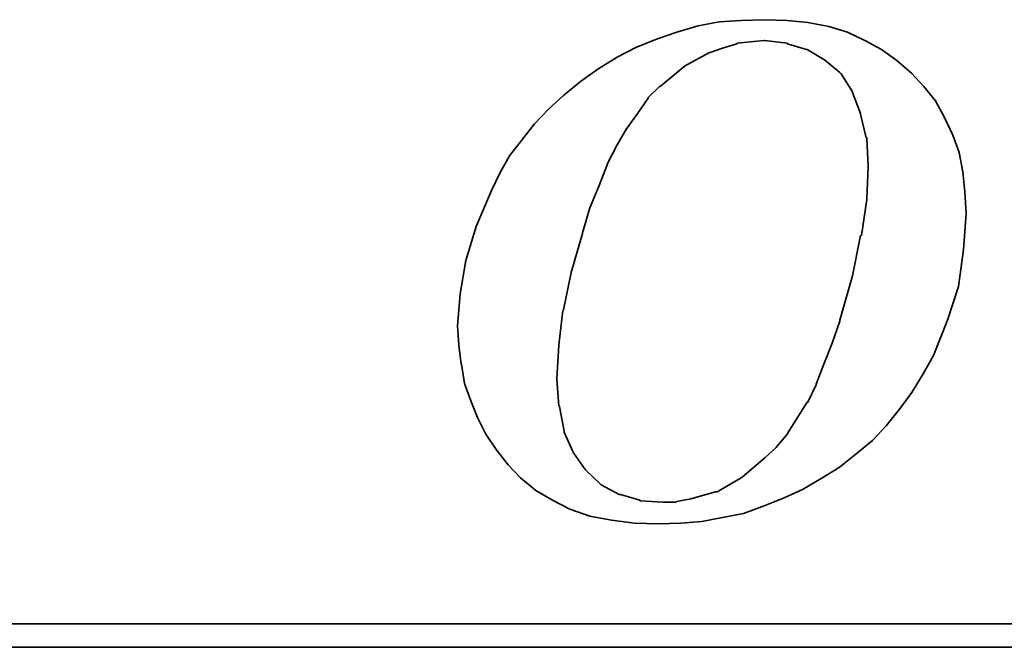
# Model space of a CAD drawing. Header units: millimetres. Extents: x -35 to 321, y -57 to 75.
# Tile 80 of 95: x 211.01 to 213.43, y 1.59 to 3.13. Entities that reach past the tile are written whole.
import ezdxf

# ---------------------------------------------------------------- set-up
doc = ezdxf.new("R2010")
doc.units = ezdxf.units.MM
doc.layers.add('DIM', color=4, linetype='Continuous')
doc.layers.add('layer 1', color=7, linetype='Continuous')

# ---------------------------------------------------------------- blocks, each defined once
blk = doc.blocks.new('TBI MOTION logo(完整正式版)')
at = {"layer": 'layer 1', "color": 22, "lineweight": 35}
for points, knots in [([(-11.34375, -6.98375), (-11.34375, -6.98375), (-10.91375, -7.43875), (-10.91375, -7.43875), (-10.91375, -7.43875), (-10.91375, -7.43875), (-10.38625, -7.87125), (-10.38625, -7.87125), (-10.38625, -7.87125), (-10.38625, -7.87125), (-9.81125, -8.20375), (-9.81125, -8.20375), (-9.81125, -8.20375), (-9.81125, -8.20375), (-9.21125, -8.51875), (-9.21125, -8.51875), (-9.21125, -8.51875), (-9.21125, -8.51875), (-8.51625, -8.75875), (-8.51625, -8.75875), (-8.51625, -8.75875), (-8.51625, -8.75875), (-7.77125, -8.90375), (-7.77125, -8.90375), (-7.77125, -8.90375), (-7.77125, -8.90375), (-6.97875, -8.99875), (-6.97875, -8.99875), (-6.97875, -8.99875), (-6.97875, -8.99875), (-6.14125, -9.02375), (-6.14125, -9.02375), (-6.14125, -9.02375), (-6.14125, -9.02375), (-5.37125, -8.99875), (-5.37125, -8.99875), (-5.37125, -8.99875), (-5.37125, -8.99875), (-4.65375, -8.94875), (-4.65375, -8.94875), (-4.65375, -8.94875), (-4.65375, -8.94875), (-3.93375, -8.80625), (-3.93375, -8.80625), (-3.93375, -8.80625), (-3.93375, -8.80625), (-3.21375, -8.66375), (-3.21375, -8.66375), (-3.21375, -8.66375), (-3.21375, -8.66375), (-2.49375, -8.39875), (-2.49375, -8.39875), (-2.49375, -8.39875), (-2.49375, -8.39875), (-1.79875, -8.13375), (-1.79875, -8.13375), (-1.79875, -8.13375), (-1.79875, -8.13375), (-1.17375, -7.84375), (-1.17375, -7.84375), (-1.17375, -7.84375), (-1.17375, -7.84375), (-0.52375, -7.46375), (-0.52375, -7.46375), (-0.52375, -7.46375), (-0.52375, -7.46375), (0.10124, -7.07875), (0.10124, -7.07875), (0.10124, -7.07875), (0.10124, -7.07875), (0.67625, -6.62375), (0.67625, -6.62375), (0.67625, -6.62375), (0.67625, -6.62375), (1.24874, -6.14375), (1.24874, -6.14375), (1.24874, -6.14375), (1.24874, -6.14375), (1.72874, -5.64125), (1.72874, -5.64125), (1.72874, -5.64125), (1.72874, -5.64125), (2.18624, -5.06375), (2.18624, -5.06375), (2.18624, -5.06375), (2.18624, -5.06375), (2.61625, -4.48874), (2.61625, -4.48874), (2.61625, -4.48874), (2.61625, -4.48874), (3.00125, -3.83874), (3.00125, -3.83874), (3.00125, -3.83874), (3.00125, -3.83874), (3.36124, -3.21374), (3.36124, -3.21374), (3.36124, -3.21374), (3.36124, -3.21374), (3.84374, -1.99125), (3.84374, -1.99125), (3.84374, -1.99125), (3.84374, -1.99125), (4.22625, -0.81875), (4.22625, -0.81875), (4.22625, -0.81875), (4.22625, -0.81875), (4.39125, 0.45624), (4.39125, 0.45624), (4.39125, 0.45624), (4.39125, 0.45624), (4.48874, 1.70124), (4.48874, 1.70124), (4.48874, 1.70124), (4.48874, 1.70124), (4.43874, 2.44625), (4.43874, 2.44625), (4.43874, 2.44625), (4.43874, 2.44625), (4.36874, 3.14125), (4.36874, 3.14125), (4.36874, 3.14125), (4.36874, 3.14125), (4.25125, 3.81125), (4.25125, 3.81125), (4.25125, 3.81125), (4.25125, 3.81125), (4.03124, 4.41125), (4.03124, 4.41125), (4.03124, 4.41125), (4.03124, 4.41125), (3.74374, 5.01125), (3.74374, 5.01125), (3.74374, 5.01125), (3.74374, 5.01125), (3.43124, 5.58875), (3.43124, 5.58875), (3.43124, 5.58875), (3.43124, 5.58875), (3.02625, 6.09125), (3.02625, 6.09125), (3.02625, 6.09125), (3.02625, 6.09125), (2.59374, 6.54875), (2.59374, 6.54875), (2.59374, 6.54875), (2.59374, 6.54875), (2.09124, 6.98125), (2.09124, 6.98125), (2.09124, 6.98125), (2.09124, 6.98125), (1.56124, 7.36625), (1.56124, 7.36625), (1.56124, 7.36625), (1.56124, 7.36625), (0.98624, 7.67625), (0.98624, 7.67625), (0.98624, 7.67625), (0.98624, 7.67625), (0.38624, 7.96375), (0.38624, 7.96375), (0.38624, 7.96375), (0.38624, 7.96375), (-0.25875, 8.15625), (-0.25875, 8.15625), (-0.25875, 8.15625), (-0.25875, 8.15625), (-0.98125, 8.30125), (-0.98125, 8.30125), (-0.98125, 8.30125), (-0.98125, 8.30125), (-1.70124, 8.37125), (-1.70124, 8.37125), (-1.70124, 8.37125), (-1.70124, 8.37125), (-2.49375, 8.39624), (-2.49375, 8.39624), (-2.49375, 8.39624), (-2.49375, 8.39624), (-3.28625, 8.37125), (-3.28625, 8.37125), (-3.28625, 8.37125), (-3.28625, 8.37125), (-4.05125, 8.32125), (-4.05125, 8.32125), (-4.05125, 8.32125), (-4.05125, 8.32125), (-4.77375, 8.18125), (-4.77375, 8.18125), (-4.77375, 8.18125), (-4.77375, 8.18125), (-5.51625, 7.96375), (-5.51625, 7.96375), (-5.51625, 7.96375), (-5.51625, 7.96375), (-6.21125, 7.72625), (-6.21125, 7.72625), (-6.21125, 7.72625), (-6.21125, 7.72625), (-6.92875, 7.43625), (-6.92875, 7.43625), (-6.92875, 7.43625), (-6.92875, 7.43625), (-7.57875, 7.10125), (-7.57875, 7.10125), (-7.57875, 7.10125), (-7.57875, 7.10125), (-8.24875, 6.69125), (-8.24875, 6.69125), (-8.24875, 6.69125), (-8.24875, 6.69125), (-8.84875, 6.26125), (-8.84875, 6.26125), (-8.84875, 6.26125), (-8.84875, 6.26125), (-9.42625, 5.78125), (-9.42625, 5.78125), (-9.42625, 5.78125), (-9.42625, 5.78125), (-9.95375, 5.30125), (-9.95375, 5.30125), (-9.95375, 5.30125), (-9.95375, 5.30125), (-10.43375, 4.79624), (-10.43375, 4.79624), (-10.43375, 4.79624), (-10.43375, 4.79624), (-10.88875, 4.22125), (-10.88875, 4.22125), (-10.88875, 4.22125), (-10.88875, 4.22125), (-11.29875, 3.69375), (-11.29875, 3.69375), (-11.29875, 3.69375), (-11.29875, 3.69375), (-11.63375, 3.09125), (-11.63375, 3.09125), (-11.63375, 3.09125), (-11.63375, 3.09125), (-11.91875, 2.49625), (-11.91875, 2.49625), (-11.91875, 2.49625), (-11.91875, 2.49625), (-12.44875, 1.24625), (-12.44875, 1.24625), (-12.44875, 1.24625), (-12.44875, 1.24625), (-12.80875, 0.06874), (-12.80875, 0.06874), (-12.80875, 0.06874), (-12.80875, 0.06874), (-12.99875, -1.07875), (-12.99875, -1.07875), (-12.99875, -1.07875), (-12.99875, -1.07875), (-13.09375, -2.18375), (-13.09375, -2.18375), (-13.09375, -2.18375), (-13.09375, -2.18375), (-13.04875, -2.85375), (-13.04875, -2.85375), (-13.04875, -2.85375), (-13.04875, -2.85375), (-12.97375, -3.50375), (-12.97375, -3.50375), (-12.97375, -3.50375), (-12.97375, -3.50375), (-12.95375, -3.50375), (-12.95375, -3.50375), (-12.95375, -3.50375), (-12.95375, -3.50375), (-12.85375, -4.17375), (-12.85375, -4.17375), (-12.85375, -4.17375), (-12.85375, -4.17375), (-12.63875, -4.77624), (-12.63875, -4.77624), (-12.63875, -4.77624), (-12.63875, -4.77624), (-12.39875, -5.35125), (-12.39875, -5.35125), (-12.39875, -5.35125), (-12.39875, -5.35125), (-12.11375, -5.92875), (-12.11375, -5.92875), (-12.11375, -5.92875), (-12.11375, -5.92875), (-11.75375, -6.45375), (-11.75375, -6.45375), (-11.75375, -6.45375), (-11.75375, -6.45375), (-11.34375, -6.98375), (-11.34375, -6.98375)], [0, 0, 0, 0, 0.01369863, 0.01369863, 0.01369863, 0.01369863, 0.02739726, 0.02739726, 0.02739726, 0.02739726, 0.04109589, 0.04109589, 0.04109589, 0.04109589, 0.05479452, 0.05479452, 0.05479452, 0.05479452, 0.06849315, 0.06849315, 0.06849315, 0.06849315, 0.08219178, 0.08219178, 0.08219178, 0.08219178, 0.09589041, 0.09589041, 0.09589041, 0.09589041, 0.10958904, 0.10958904, 0.10958904, 0.10958904, 0.12328767, 0.12328767, 0.12328767, 0.12328767, 0.1369863, 0.1369863, 0.1369863, 0.1369863, 0.15068493, 0.15068493, 0.15068493, 0.15068493, 0.16438356, 0.16438356, 0.16438356, 0.16438356, 0.17808219, 0.17808219, 0.17808219, 0.17808219, 0.19178082, 0.19178082, 0.19178082, 0.19178082, 0.20547945, 0.20547945, 0.20547945, 0.20547945, 0.21917808, 0.21917808, 0.21917808, 0.21917808, 0.23287671, 0.23287671, 0.23287671, 0.23287671, 0.24657534, 0.24657534, 0.24657534, 0.24657534, 0.26027397, 0.26027397, 0.26027397, 0.26027397, 0.2739726, 0.2739726, 0.2739726, 0.2739726, 0.28767123, 0.28767123, 0.28767123, 0.28767123, 0.30136986, 0.30136986, 0.30136986, 0.30136986, 0.31506849, 0.31506849, 0.31506849, 0.31506849, 0.32876712, 0.32876712, 0.32876712, 0.32876712, 0.34246575, 0.34246575, 0.34246575, 0.34246575, 0.35616438, 0.35616438, 0.35616438, 0.35616438, 0.36986301, 0.36986301, 0.36986301, 0.36986301, 0.38356164, 0.38356164, 0.38356164, 0.38356164, 0.39726027, 0.39726027, 0.39726027, 0.39726027, 0.4109589, 0.4109589, 0.4109589, 0.4109589, 0.42465753, 0.42465753, 0.42465753, 0.42465753, 0.43835616, 0.43835616, 0.43835616, 0.43835616, 0.45205479, 0.45205479, 0.45205479, 0.45205479, 0.46575342, 0.46575342, 0.46575342, 0.46575342, 0.47945205, 0.47945205, 0.47945205, 0.47945205, 0.49315068, 0.49315068, 0.49315068, 0.49315068, 0.50684932, 0.50684932, 0.50684932, 0.50684932, 0.52054795, 0.52054795, 0.52054795, 0.52054795, 0.53424658, 0.53424658, 0.53424658, 0.53424658, 0.54794521, 0.54794521, 0.54794521, 0.54794521, 0.56164384, 0.56164384, 0.56164384, 0.56164384, 0.57534247, 0.57534247, 0.57534247, 0.57534247, 0.5890411, 0.5890411, 0.5890411, 0.5890411, 0.60273973, 0.60273973, 0.60273973, 0.60273973, 0.61643836, 0.61643836, 0.61643836, 0.61643836, 0.63013699, 0.63013699, 0.63013699, 0.63013699, 0.64383562, 0.64383562, 0.64383562, 0.64383562, 0.65753425, 0.65753425, 0.65753425, 0.65753425, 0.67123288, 0.67123288, 0.67123288, 0.67123288, 0.68493151, 0.68493151, 0.68493151, 0.68493151, 0.69863014, 0.69863014, 0.69863014, 0.69863014, 0.71232877, 0.71232877, 0.71232877, 0.71232877, 0.7260274, 0.7260274, 0.7260274, 0.7260274, 0.73972603, 0.73972603, 0.73972603, 0.73972603, 0.75342466, 0.75342466, 0.75342466, 0.75342466, 0.76712329, 0.76712329, 0.76712329, 0.76712329, 0.78082192, 0.78082192, 0.78082192, 0.78082192, 0.79452055, 0.79452055, 0.79452055, 0.79452055, 0.80821918, 0.80821918, 0.80821918, 0.80821918, 0.82191781, 0.82191781, 0.82191781, 0.82191781, 0.83561644, 0.83561644, 0.83561644, 0.83561644, 0.84931507, 0.84931507, 0.84931507, 0.84931507, 0.8630137, 0.8630137, 0.8630137, 0.8630137, 0.87671233, 0.87671233, 0.87671233, 0.87671233, 0.89041096, 0.89041096, 0.89041096, 0.89041096, 0.90410959, 0.90410959, 0.90410959, 0.90410959, 0.91780822, 0.91780822, 0.91780822, 0.91780822, 0.93150685, 0.93150685, 0.93150685, 0.93150685, 0.94520548, 0.94520548, 0.94520548, 0.94520548, 0.95890411, 0.95890411, 0.95890411, 0.95890411, 0.97260274, 0.97260274, 0.97260274, 0.97260274, 0.98630137, 0.98630137, 0.98630137, 0.98630137, 1, 1, 1, 1]), ([(-8.77875, 1.03124), (-8.77875, 1.03124), (-8.51625, 1.89625), (-8.51625, 1.89625), (-8.51625, 1.89625), (-8.51625, 1.89625), (-8.20375, 2.66375), (-8.20375, 2.66375), (-8.20375, 2.66375), (-8.20375, 2.66375), (-7.91625, 3.38125), (-7.91625, 3.38125), (-7.91625, 3.38125), (-7.91625, 3.38125), (-7.91625, 3.40624), (-7.91625, 3.40624), (-7.91625, 3.40624), (-7.91625, 3.40624), (-7.57875, 4.07624), (-7.57875, 4.07624), (-7.57875, 4.07624), (-7.57875, 4.07624), (-7.24375, 4.65125), (-7.24375, 4.65125), (-7.24375, 4.65125), (-7.24375, 4.65125), (-7.21875, 4.65125), (-7.21875, 4.65125), (-7.21875, 4.65125), (-7.21875, 4.65125), (-7.21875, 4.67624), (-7.21875, 4.67624), (-7.21875, 4.67624), (-7.21875, 4.67624), (-6.83625, 5.20375), (-6.83625, 5.20375), (-6.83625, 5.20375), (-6.83625, 5.20375), (-6.49875, 5.68625), (-6.49875, 5.68625), (-6.49875, 5.68625), (-6.49875, 5.68625), (-6.49875, 5.70625), (-6.49875, 5.70625), (-6.49875, 5.70625), (-6.49875, 5.70625), (-6.11625, 6.09125), (-6.11625, 6.09125), (-6.11625, 6.09125), (-6.11625, 6.09125), (-6.09125, 6.09125), (-6.09125, 6.09125), (-6.09125, 6.09125), (-6.09125, 6.09125), (-5.27375, 6.76625), (-5.27375, 6.76625), (-5.27375, 6.76625), (-5.27375, 6.76625), (-5.24875, 6.76625), (-5.24875, 6.76625), (-5.24875, 6.76625), (-5.24875, 6.76625), (-5.24875, 6.78625), (-5.24875, 6.78625), (-5.24875, 6.78625), (-5.24875, 6.78625), (-4.38875, 7.26624), (-4.38875, 7.26624), (-4.38875, 7.26624), (-4.38875, 7.26624), (-4.36125, 7.26624), (-4.36125, 7.26624), (-4.36125, 7.26624), (-4.36125, 7.26624), (-3.93375, 7.41125), (-3.93375, 7.41125), (-3.93375, 7.41125), (-3.93375, 7.41125), (-3.47375, 7.55625), (-3.47375, 7.55625), (-3.47375, 7.55625), (-3.47375, 7.55625), (-3.45375, 7.55625), (-3.45375, 7.55625), (-3.45375, 7.55625), (-3.45375, 7.55625), (-3.42875, 7.58124), (-3.42875, 7.58124), (-3.42875, 7.58124), (-3.42875, 7.58124), (-2.97375, 7.62625), (-2.97375, 7.62625), (-2.97375, 7.62625), (-2.97375, 7.62625), (-2.49375, 7.67625), (-2.49375, 7.67625), (-2.49375, 7.67625), (-2.49375, 7.67625), (-2.46875, 7.67625), (-2.46875, 7.67625), (-2.46875, 7.67625), (-2.46875, 7.67625), (-1.70124, 7.58124), (-1.70124, 7.58124), (-1.70124, 7.58124), (-1.70124, 7.58124), (-1.67875, 7.55625), (-1.67875, 7.55625), (-1.67875, 7.55625), (-1.67875, 7.55625), (-1.65375, 7.55625), (-1.65375, 7.55625), (-1.65375, 7.55625), (-1.65375, 7.55625), (-1.03125, 7.36625), (-1.03125, 7.36625), (-1.03125, 7.36625), (-1.03125, 7.36625), (-1.00625, 7.36625), (-1.00625, 7.36625), (-1.00625, 7.36625), (-1.00625, 7.36625), (-0.43124, 7.02624), (-0.43124, 7.02624), (-0.43124, 7.02624), (-0.43124, 7.02624), (-0.40625, 7.00624), (-0.40625, 7.00624), (-0.40625, 7.00624), (-0.40625, 7.00624), (0.12124, 6.57124), (0.12124, 6.57124), (0.12124, 6.57124), (0.12124, 6.57124), (0.14624, 6.54875), (0.14624, 6.54875), (0.14624, 6.54875), (0.14624, 6.54875), (0.17124, 6.52375), (0.17124, 6.52375), (0.17124, 6.52375), (0.17124, 6.52375), (0.55625, 5.89875), (0.55625, 5.89875), (0.55625, 5.89875), (0.55625, 5.89875), (0.55625, 5.87625), (0.55625, 5.87625), (0.55625, 5.87625), (0.55625, 5.87625), (0.84124, 5.15625), (0.84124, 5.15625), (0.84124, 5.15625), (0.84124, 5.15625), (0.84124, 5.13125), (0.84124, 5.13125), (0.84124, 5.13125), (0.84124, 5.13125), (1.03624, 4.31875), (1.03624, 4.31875), (1.03624, 4.31875), (1.03624, 4.31875), (1.05624, 4.31875), (1.05624, 4.31875), (1.05624, 4.31875), (1.05624, 4.31875), (1.05624, 4.29125), (1.05624, 4.29125), (1.05624, 4.29125), (1.05624, 4.29125), (1.10625, 3.33125), (1.10625, 3.33125), (1.10625, 3.33125), (1.10625, 3.33125), (1.10625, 3.30875), (1.10625, 3.30875), (1.10625, 3.30875), (1.10625, 3.30875), (1.05624, 2.20624), (1.05624, 2.20624), (1.05624, 2.20624), (1.05624, 2.20624), (1.05624, 2.18124), (1.05624, 2.18124), (1.05624, 2.18124), (1.05624, 2.18124), (0.86624, 0.93624), (0.86624, 0.93624), (0.86624, 0.93624), (0.86624, 0.93624), (0.84124, 0.93624), (0.84124, 0.93624), (0.84124, 0.93624), (0.84124, 0.93624), (0.55625, -0.45874), (0.55625, -0.45874), (0.55625, -0.45874), (0.55625, -0.45874), (0.12124, -1.99125), (0.12124, -1.99125), (0.12124, -1.99125), (0.12124, -1.99125), (0.12124, -2.01874), (0.12124, -2.01874), (0.12124, -2.01874), (0.12124, -2.01874), (-0.13874, -2.78375), (-0.13874, -2.78375), (-0.13874, -2.78375), (-0.13874, -2.78375), (-0.43124, -3.50375), (-0.43124, -3.50375), (-0.43124, -3.50375), (-0.43124, -3.50375), (-0.69375, -4.19875), (-0.69375, -4.19875), (-0.69375, -4.19875), (-0.69375, -4.19875), (-0.69375, -4.22375), (-0.69375, -4.22375), (-0.69375, -4.22375), (-0.69375, -4.22375), (-0.98125, -4.82374), (-0.98125, -4.82374), (-0.98125, -4.82374), (-0.98125, -4.82374), (-1.00625, -4.82374), (-1.00625, -4.82374), (-1.00625, -4.82374), (-1.00625, -4.82374), (-1.33875, -5.35125), (-1.33875, -5.35125), (-1.33875, -5.35125), (-1.33875, -5.35125), (-1.67875, -5.87875), (-1.67875, -5.87875), (-1.67875, -5.87875), (-1.67875, -5.87875), (-1.67875, -5.90375), (-1.67875, -5.90375), (-1.67875, -5.90375), (-1.67875, -5.90375), (-2.05875, -6.35875), (-2.05875, -6.35875), (-2.05875, -6.35875), (-2.05875, -6.35875), (-2.08375, -6.38375), (-2.08375, -6.38375), (-2.08375, -6.38375), (-2.08375, -6.38375), (-2.46875, -6.74375), (-2.46875, -6.74375), (-2.46875, -6.74375), (-2.46875, -6.74375), (-3.25875, -7.41625), (-3.25875, -7.41625), (-3.25875, -7.41625), (-3.25875, -7.41625), (-3.28625, -7.43875), (-3.28625, -7.43875), (-3.28625, -7.43875), (-3.28625, -7.43875), (-4.12375, -7.91875), (-4.12375, -7.91875), (-4.12375, -7.91875), (-4.12375, -7.91875), (-4.14875, -7.91875), (-4.14875, -7.91875), (-4.14875, -7.91875), (-4.14875, -7.91875), (-4.17125, -7.91875), (-4.17125, -7.91875), (-4.17125, -7.91875), (-4.17125, -7.91875), (-5.03375, -8.15875), (-5.03375, -8.15875), (-5.03375, -8.15875), (-5.03375, -8.15875), (-5.51625, -8.25625), (-5.51625, -8.25625), (-5.51625, -8.25625), (-5.51625, -8.25625), (-5.54125, -8.27875), (-5.54125, -8.27875), (-5.54125, -8.27875), (-5.54125, -8.27875), (-5.56375, -8.27875), (-5.56375, -8.27875), (-5.56375, -8.27875), (-5.56375, -8.27875), (-5.99625, -8.27875), (-5.99625, -8.27875), (-5.99625, -8.27875), (-5.99625, -8.27875), (-6.76375, -8.23125), (-6.76375, -8.23125), (-6.76375, -8.23125), (-6.76375, -8.23125), (-6.78875, -8.23125), (-6.78875, -8.23125), (-6.78875, -8.23125), (-6.78875, -8.23125), (-6.78875, -8.20375), (-6.78875, -8.20375), (-6.78875, -8.20375), (-6.78875, -8.20375), (-7.45875, -8.01375), (-7.45875, -8.01375), (-7.45875, -8.01375), (-7.45875, -8.01375), (-7.48375, -8.01375), (-7.48375, -8.01375), (-7.48375, -8.01375), (-7.48375, -8.01375), (-7.50875, -8.01375), (-7.50875, -8.01375), (-7.50875, -8.01375), (-7.50875, -8.01375), (-8.13125, -7.67875), (-8.13125, -7.67875), (-8.13125, -7.67875), (-8.13125, -7.67875), (-8.15625, -7.65375), (-8.15625, -7.65375), (-8.15625, -7.65375), (-8.15625, -7.65375), (-8.65875, -7.17375), (-8.65875, -7.17375), (-8.65875, -7.17375), (-8.65875, -7.17375), (-8.68375, -7.14875), (-8.68375, -7.14875), (-8.68375, -7.14875), (-8.68375, -7.14875), (-9.08875, -6.57375), (-9.08875, -6.57375), (-9.08875, -6.57375), (-9.08875, -6.57375), (-9.11375, -6.54875), (-9.11375, -6.54875), (-9.11375, -6.54875), (-9.11375, -6.54875), (-9.11375, -6.52875), (-9.11375, -6.52875), (-9.11375, -6.52875), (-9.11375, -6.52875), (-9.40375, -5.85375), (-9.40375, -5.85375), (-9.40375, -5.85375), (-9.40375, -5.85375), (-9.40375, -5.82875), (-9.40375, -5.82875), (-9.40375, -5.82875), (-9.40375, -5.82875), (-9.56875, -4.96875), (-9.56875, -4.96875), (-9.56875, -4.96875), (-9.56875, -4.96875), (-9.59375, -4.94375), (-9.59375, -4.94375), (-9.59375, -4.94375), (-9.59375, -4.94375), (-9.66375, -4.03375), (-9.66375, -4.03375), (-9.66375, -4.03375), (-9.66375, -4.03375), (-9.66375, -4.00875), (-9.66375, -4.00875), (-9.66375, -4.00875), (-9.66375, -4.00875), (-9.59375, -2.85375), (-9.59375, -2.85375), (-9.59375, -2.85375), (-9.59375, -2.85375), (-9.45125, -1.65875), (-9.45125, -1.65875), (-9.45125, -1.65875), (-9.45125, -1.65875), (-9.42625, -1.63375), (-9.42625, -1.63375), (-9.42625, -1.63375), (-9.42625, -1.63375), (-9.16125, -0.33875), (-9.16125, -0.33875), (-9.16125, -0.33875), (-9.16125, -0.33875), (-8.77875, 1.00624), (-8.77875, 1.00624), (-8.77875, 1.00624), (-8.77875, 1.00624), (-8.77875, 1.03124), (-8.77875, 1.03124)], [0, 0, 0, 0, 0.01020408, 0.01020408, 0.01020408, 0.01020408, 0.02040816, 0.02040816, 0.02040816, 0.02040816, 0.03061224, 0.03061224, 0.03061224, 0.03061224, 0.04081633, 0.04081633, 0.04081633, 0.04081633, 0.05102041, 0.05102041, 0.05102041, 0.05102041, 0.06122449, 0.06122449, 0.06122449, 0.06122449, 0.07142857, 0.07142857, 0.07142857, 0.07142857, 0.08163265, 0.08163265, 0.08163265, 0.08163265, 0.09183673, 0.09183673, 0.09183673, 0.09183673, 0.10204082, 0.10204082, 0.10204082, 0.10204082, 0.1122449, 0.1122449, 0.1122449, 0.1122449, 0.12244898, 0.12244898, 0.12244898, 0.12244898, 0.13265306, 0.13265306, 0.13265306, 0.13265306, 0.14285714, 0.14285714, 0.14285714, 0.14285714, 0.15306122, 0.15306122, 0.15306122, 0.15306122, 0.16326531, 0.16326531, 0.16326531, 0.16326531, 0.17346939, 0.17346939, 0.17346939, 0.17346939, 0.18367347, 0.18367347, 0.18367347, 0.18367347, 0.19387755, 0.19387755, 0.19387755, 0.19387755, 0.20408163, 0.20408163, 0.20408163, 0.20408163, 0.21428571, 0.21428571, 0.21428571, 0.21428571, 0.2244898, 0.2244898, 0.2244898, 0.2244898, 0.23469388, 0.23469388, 0.23469388, 0.23469388, 0.24489796, 0.24489796, 0.24489796, 0.24489796, 0.25510204, 0.25510204, 0.25510204, 0.25510204, 0.26530612, 0.26530612, 0.26530612, 0.26530612, 0.2755102, 0.2755102, 0.2755102, 0.2755102, 0.28571429, 0.28571429, 0.28571429, 0.28571429, 0.29591837, 0.29591837, 0.29591837, 0.29591837, 0.30612245, 0.30612245, 0.30612245, 0.30612245, 0.31632653, 0.31632653, 0.31632653, 0.31632653, 0.32653061, 0.32653061, 0.32653061, 0.32653061, 0.33673469, 0.33673469, 0.33673469, 0.33673469, 0.34693878, 0.34693878, 0.34693878, 0.34693878, 0.35714286, 0.35714286, 0.35714286, 0.35714286, 0.36734694, 0.36734694, 0.36734694, 0.36734694, 0.37755102, 0.37755102, 0.37755102, 0.37755102, 0.3877551, 0.3877551, 0.3877551, 0.3877551, 0.39795918, 0.39795918, 0.39795918, 0.39795918, 0.40816327, 0.40816327, 0.40816327, 0.40816327, 0.41836735, 0.41836735, 0.41836735, 0.41836735, 0.42857143, 0.42857143, 0.42857143, 0.42857143, 0.43877551, 0.43877551, 0.43877551, 0.43877551, 0.44897959, 0.44897959, 0.44897959, 0.44897959, 0.45918367, 0.45918367, 0.45918367, 0.45918367, 0.46938776, 0.46938776, 0.46938776, 0.46938776, 0.47959184, 0.47959184, 0.47959184, 0.47959184, 0.48979592, 0.48979592, 0.48979592, 0.48979592, 0.5, 0.5, 0.5, 0.5, 0.51020408, 0.51020408, 0.51020408, 0.51020408, 0.52040816, 0.52040816, 0.52040816, 0.52040816, 0.53061224, 0.53061224, 0.53061224, 0.53061224, 0.54081633, 0.54081633, 0.54081633, 0.54081633, 0.55102041, 0.55102041, 0.55102041, 0.55102041, 0.56122449, 0.56122449, 0.56122449, 0.56122449, 0.57142857, 0.57142857, 0.57142857, 0.57142857, 0.58163265, 0.58163265, 0.58163265, 0.58163265, 0.59183673, 0.59183673, 0.59183673, 0.59183673, 0.60204082, 0.60204082, 0.60204082, 0.60204082, 0.6122449, 0.6122449, 0.6122449, 0.6122449, 0.62244898, 0.62244898, 0.62244898, 0.62244898, 0.63265306, 0.63265306, 0.63265306, 0.63265306, 0.64285714, 0.64285714, 0.64285714, 0.64285714, 0.65306122, 0.65306122, 0.65306122, 0.65306122, 0.66326531, 0.66326531, 0.66326531, 0.66326531, 0.67346939, 0.67346939, 0.67346939, 0.67346939, 0.68367347, 0.68367347, 0.68367347, 0.68367347, 0.69387755, 0.69387755, 0.69387755, 0.69387755, 0.70408163, 0.70408163, 0.70408163, 0.70408163, 0.71428571, 0.71428571, 0.71428571, 0.71428571, 0.7244898, 0.7244898, 0.7244898, 0.7244898, 0.73469388, 0.73469388, 0.73469388, 0.73469388, 0.74489796, 0.74489796, 0.74489796, 0.74489796, 0.75510204, 0.75510204, 0.75510204, 0.75510204, 0.76530612, 0.76530612, 0.76530612, 0.76530612, 0.7755102, 0.7755102, 0.7755102, 0.7755102, 0.78571429, 0.78571429, 0.78571429, 0.78571429, 0.79591837, 0.79591837, 0.79591837, 0.79591837, 0.80612245, 0.80612245, 0.80612245, 0.80612245, 0.81632653, 0.81632653, 0.81632653, 0.81632653, 0.82653061, 0.82653061, 0.82653061, 0.82653061, 0.83673469, 0.83673469, 0.83673469, 0.83673469, 0.84693878, 0.84693878, 0.84693878, 0.84693878, 0.85714286, 0.85714286, 0.85714286, 0.85714286, 0.86734694, 0.86734694, 0.86734694, 0.86734694, 0.87755102, 0.87755102, 0.87755102, 0.87755102, 0.8877551, 0.8877551, 0.8877551, 0.8877551, 0.89795918, 0.89795918, 0.89795918, 0.89795918, 0.90816327, 0.90816327, 0.90816327, 0.90816327, 0.91836735, 0.91836735, 0.91836735, 0.91836735, 0.92857143, 0.92857143, 0.92857143, 0.92857143, 0.93877551, 0.93877551, 0.93877551, 0.93877551, 0.94897959, 0.94897959, 0.94897959, 0.94897959, 0.95918367, 0.95918367, 0.95918367, 0.95918367, 0.96938776, 0.96938776, 0.96938776, 0.96938776, 0.97959184, 0.97959184, 0.97959184, 0.97959184, 0.98979592, 0.98979592, 0.98979592, 0.98979592, 1, 1, 1, 1]), ([(75.90875, -9.47875), (75.90875, -9.47875), (75.90875, -12.28625), (75.90875, -12.28625), (75.90875, -12.28625), (75.90875, -12.28625), (75.90875, -12.47875), (75.90875, -12.47875), (75.90875, -12.47875), (75.90875, -12.47875), (75.71625, -12.47875), (75.71625, -12.47875), (75.71625, -12.47875), (75.71625, -12.47875), (-88.32875, -12.47875), (-88.32875, -12.47875), (-88.32875, -12.47875), (-88.32875, -12.47875), (-88.32875, -13.29375), (-88.32875, -13.29375), (-88.32875, -13.29375), (-88.32875, -13.29375), (82.89125, -13.29375), (82.89125, -13.29375), (82.89125, -13.29375), (82.89125, -13.29375), (75.90875, -9.47875), (75.90875, -9.47875)], [0, 0, 0, 0, 0.14285714, 0.14285714, 0.14285714, 0.14285714, 0.28571429, 0.28571429, 0.28571429, 0.28571429, 0.42857143, 0.42857143, 0.42857143, 0.42857143, 0.57142857, 0.57142857, 0.57142857, 0.57142857, 0.71428571, 0.71428571, 0.71428571, 0.71428571, 0.85714286, 0.85714286, 0.85714286, 0.85714286, 1, 1, 1, 1])]:
    blk.add_open_spline(points, degree=3, knots=knots, dxfattribs=at)

msp = doc.modelspace()

# ---------------------------------------------------------------- block references
at = {"layer": 'DIM', "color": 7, "xscale": 0.0712799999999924, "yscale": 0.0712799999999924, "zscale": 0.0712799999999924}
msp.add_blockref('TBI MOTION logo(完整正式版)', (213.0182, 2.5328), dxfattribs=at)

doc.saveas('drawing.dxf')
